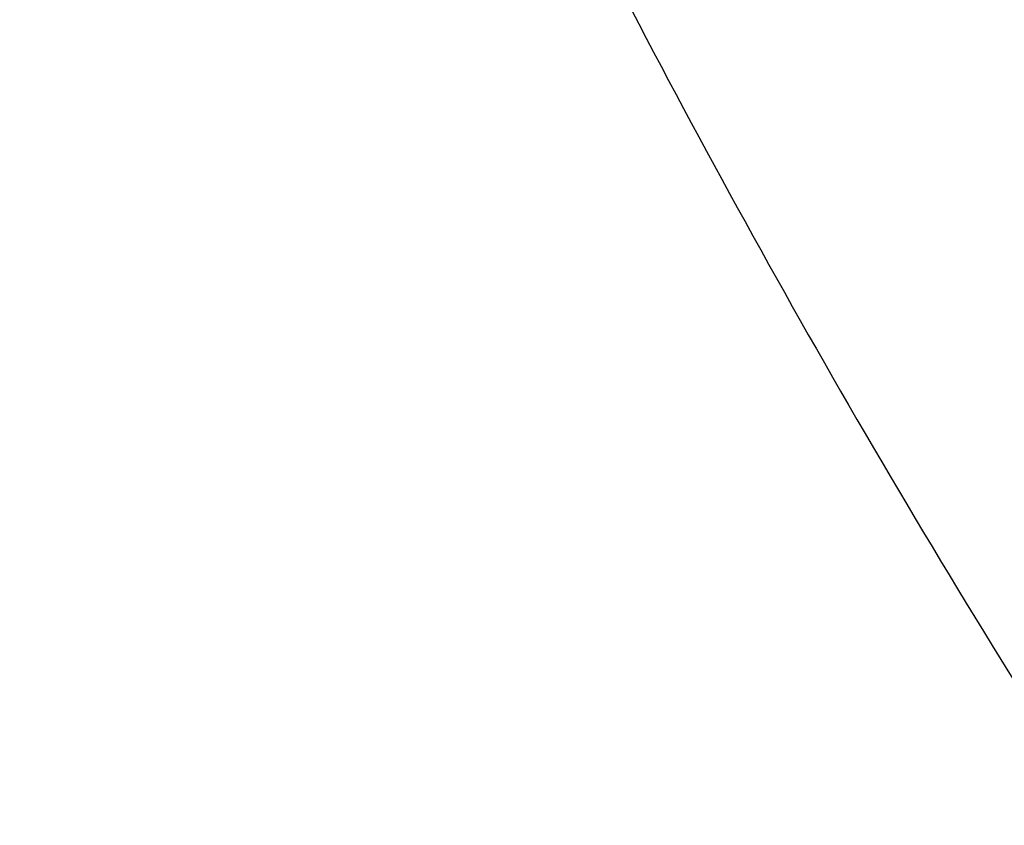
# Model space of a CAD drawing. Header units: millimetres. Extents: x 22 to 336, y 77 to 175.
# Tile 52 of 57: x 271.96 to 274.95, y 109.32 to 111.77. Entities that reach past the tile are written whole.
import ezdxf

# ---------------------------------------------------------------- set-up
doc = ezdxf.new("R2010")
doc.units = ezdxf.units.MM
doc.header["$LTSCALE"] = 0.15
doc.layers.add('OUT', color=3, linetype='CONTINUOUS')

msp = doc.modelspace()

# ---------------------------------------------------------------- linework, layer by layer
at = {"layer": 'OUT', "color": 0}
msp.add_open_spline([(271.9595, 117.1521), (271.9712, 116.9598), (271.9937, 116.7627), (272.0577, 116.3591), (272.0995, 116.152), (272.2486, 115.5263), (272.3797, 115.1006), (272.6906, 114.232), (272.8706, 113.789), (273.2724, 112.8858), (273.4936, 112.427), (273.9634, 111.5129), (274.213, 111.055), (274.7425, 110.1395), (275.0218, 109.6816), (275.4732, 109.001), (275.6291, 108.7752), (275.9578, 108.3293), (276.1303, 108.109), (276.5014, 107.6899), (276.6999, 107.4886), (277.0388, 107.2405), (277.1611, 107.1658), (277.4248, 107.0578), (277.5679, 107.026), (277.8514, 107.0288), (277.9938, 107.0634), (278.2546, 107.1745), (278.3771, 107.2508), (278.7159, 107.503), (278.9119, 107.7036), (279.2823, 108.1243), (279.4526, 108.3428), (279.7786, 108.7861), (279.9339, 109.0112), (280.3845, 109.6916), (280.665, 110.1517), (281.1987, 111.0757), (281.4506, 111.5389), (282.1521, 112.9069), (282.5543, 113.7981), (283.0215, 115.1038), (283.1543, 115.5364), (283.3514, 116.3667), (283.4171, 116.7669), (283.4406, 117.1521)], degree=3, knots=[0, 0, 0, 0, 0.03125, 0.03125, 0.0625, 0.0625, 0.125, 0.125, 0.1875, 0.1875, 0.25, 0.25, 0.3125, 0.3125, 0.375, 0.375, 0.40625, 0.40625, 0.4375, 0.4375, 0.46875, 0.46875, 0.484375, 0.484375, 0.5, 0.5, 0.515625, 0.515625, 0.53125, 0.53125, 0.5625, 0.5625, 0.59375, 0.59375, 0.625, 0.625, 0.6875, 0.6875, 0.75, 0.75, 0.875, 0.875, 0.9375, 0.9375, 1, 1, 1, 1], dxfattribs=at)

doc.saveas('drawing.dxf')
